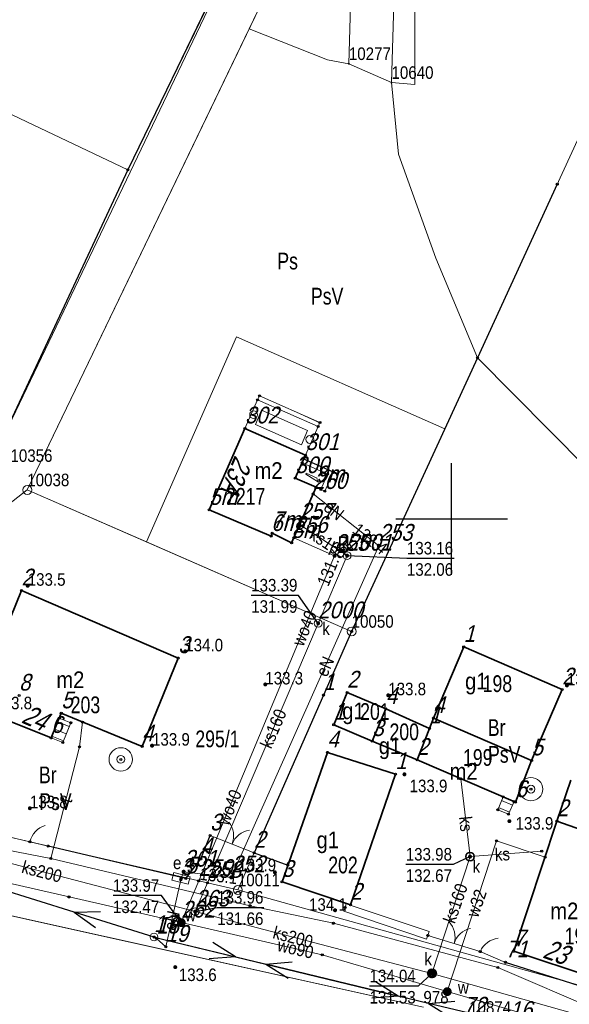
# Model space of a CAD drawing. Header units: metres. Extents: x 5548743 to 5556416, y 5707500 to 5714000.
# Tile 18 of 244: x 5551061 to 5551111, y 5711556 to 5711645. Entities that reach past the tile are written whole.
import ezdxf
from ezdxf.enums import TextEntityAlignment as Align

# ---------------------------------------------------------------- set-up
doc = ezdxf.new("R2010")
doc.units = ezdxf.units.M
for name, pattern in [('219-1000', [0]), ('otob_1000', [0]), ('otof_1000', [0]), ('suep_nn_1000', [0])]:
    doc.linetypes.add(name, pattern=pattern)
doc.layers.get('0').update_dxf_attribs({"color": 2, "lineweight": 5})
doc.styles.get("Standard").update_dxf_attribs({"font": 'Working1250', "width": 0.75})
doc.linetypes.add('902-1000', pattern='A,5,0,[1,ksztalty.shx,S=1,R=0,X=0,Y=0],5', length=10)
doc.linetypes.add('otdn_1000', pattern='A,7,0,[21,ksztalty.shx,S=0.7,R=0,X=0,Y=0]', length=7)

# ---------------------------------------------------------------- blocks, each defined once
blk = doc.blocks.new('311')
at = {"color": 0, "linetype": 'Continuous', "lineweight": 0}
blk.add_circle((0, 0), 0.35, dxfattribs=at)
blk = doc.blocks.new('PUNKTBUD')
at = {"color": 0}
blk.add_circle((0, 0), 0.09, dxfattribs=at)
blk = doc.blocks.new('203')
at = {"linetype": 'Continuous', "lineweight": 0}
h = blk.add_hatch(color=0, dxfattribs=at)
edge = h.paths.add_edge_path()
edge.add_arc((0, 0), 0.09, 0, 360)
blk = doc.blocks.new('202')
at = {"color": 0, "linetype": 'Continuous', "lineweight": 0}
blk.add_circle((0, 0), 0.4, dxfattribs=at)
blk = doc.blocks.new('US25')
at = {"linetype": 'Continuous', "lineweight": 13}
h = blk.add_hatch(color=0, dxfattribs=at)
edge = h.paths.add_edge_path()
edge.add_arc((0, 0), 0.4, 0, 360)
blk = doc.blocks.new('US22')
at = {"color": 0, "linetype": 'Continuous', "lineweight": 0}
blk.add_circle((0, 0), 0.4, dxfattribs=at)
blk = doc.blocks.new('PW01')
at = {"linetype": 'Continuous', "lineweight": 13}
h = blk.add_hatch(color=0, dxfattribs=at)
edge = h.paths.add_edge_path()
edge.add_arc((0, 0), 0.18, 0, 360)
blk = doc.blocks.new('OK04')
at = {"color": 0, "linetype": 'Continuous', "lineweight": 0}
blk.add_arc((2, 0), 2, 120, 180, dxfattribs=at)
blk = doc.blocks.new('US13')
at = {"color": 0, "linetype": 'Continuous', "lineweight": 13}
for radius in [1.05, 0.35]:
    blk.add_circle((0, 0), radius, dxfattribs=at)
blk = doc.blocks.new('US15')
at = {"color": 0, "linetype": 'Continuous', "lineweight": 13}
blk.add_circle((0, 0), 0.35, dxfattribs=at)
blk = doc.blocks.new('SUEP1')
at = {"color": 0, "linetype": 'Continuous'}
for p, q in [((0, 0), (7.5, 0)), ((7.5, 0), (5.25, 0.75)), ((7.5, 0), (5.25, -0.75)), ((7.5, 0), (22.5, 0)), ((22.5, 0), (20.25, 0.75)), ((22.5, 0), (20.25, -0.75))]:
    blk.add_line(p, q, dxfattribs=at)
blk = doc.blocks.new('OK02')
at = {"color": 0, "linetype": 'Continuous', "lineweight": 0}
for centre, start, end in [((-2, 0), 0, 60), ((2, 0), 120, 180)]:
    blk.add_arc(centre, 2, start, end, dxfattribs=at)
blk = doc.blocks.new('US18')
at = {"color": 0, "linetype": 'Continuous', "lineweight": 13}
for p, q in [((-0.75, -0.35), (-0.75, 0.35)), ((-0.75, 0.35), (0.75, 0.35)), ((0.75, -0.35), (0.75, 0.35)), ((-0.75, -0.35), (0.75, -0.35))]:
    blk.add_line(p, q, dxfattribs=at)
blk = doc.blocks.new('PIKIETAW1891')
at = {"color": 0}
blk.add_circle((0, 0), 0.09, dxfattribs=at)
blk = doc.blocks.new('RAMKA1000K')
at = {"color": 0}
for p, q in [((700, 95), (700, 105)), ((695, 100), (705, 100))]:
    blk.add_line(p, q, dxfattribs=at)

msp = doc.modelspace()

# ---------------------------------------------------------------- linework, layer by layer
at = {"layer": '217-kontur klasyfikacyjny', "color": 3, "linetype": 'CONTINUOUS', "lineweight": 18, "flags": 128}
for points in [[(5551096.74, 5711674.15), (5551096.71, 5711638.95)], [(5551081.86, 5711643.95), (5551061.97, 5711602.6)], [(5551088.89, 5711641.16), (5551081.86, 5711643.95)], [(5551070.97, 5711631.31), (5551046.7, 5711642.84)], [(5551090.79, 5711640.82), (5551088.89, 5711641.16)], [(5551094.61, 5711639.13), (5551090.79, 5711640.82)], [(5551096.71, 5711638.95), (5551094.61, 5711639.13)], [(5551094.61, 5711639.13), (5551095.24, 5711632.7)], [(5551095.24, 5711632.7), (5551094.61, 5711639.13)], [(5551095.24, 5711632.7), (5551098.58, 5711623.39)], [(5551098.58, 5711623.39), (5551095.24, 5711632.7)], [(5551058.58, 5711604.78), (5551070.97, 5711631.31)], [(5551098.58, 5711623.39), (5551102.31, 5711614.44)], [(5551102.31, 5711614.44), (5551098.58, 5711623.39)], [(5551072.65, 5711597.94), (5551080.71, 5711616.33)], [(5551080.71, 5711616.33), (5551099.39, 5711608.09)], [(5551099.39, 5711608.09), (5551102.31, 5711614.44)], [(5551102.31, 5711614.44), (5551099.39, 5711608.09)], [(5551102.31, 5711614.44), (5551128.29, 5711588.23)], [(5551128.29, 5711588.23), (5551102.31, 5711614.44)], [(5551099.39, 5711608.09), (5551091.04, 5711589.91)], [(5551061.97, 5711602.6), (5551036.76, 5711582.81)], [(5551072.65, 5711597.94), (5551061.97, 5711602.6)], [(5551061.97, 5711602.6), (5551072.65, 5711597.94)], [(5551091.04, 5711589.91), (5551072.65, 5711597.94)], [(5551087.23, 5711581.26), (5551091.04, 5711589.91)], [(5551091.04, 5711589.91), (5551087.23, 5711581.26)], [(5551080.84, 5711566.73), (5551087.23, 5711581.26)], [(5551087.23, 5711581.26), (5551080.84, 5711566.73)], [(5551051.97, 5711573.4), (5551080.84, 5711566.73)], [(5551067.52, 5711562.87), (5551049.93, 5711566.78)], [(5551080.84, 5711566.73), (5551116.88, 5711556.67)], [(5551097.47, 5711556.21), (5551067.52, 5711562.87)]]:
    msp.add_lwpolyline(points, dxfattribs=at)
at = {"layer": '218-kontur użytku gruntowego', "color": 3, "linetype": 'CONTINUOUS', "lineweight": 18, "flags": 128}
for points in [[(5551096.74, 5711674.15), (5551096.71, 5711638.95)], [(5551081.86, 5711643.95), (5551090.14, 5711661.18)], [(5551078.04, 5711645.89), (5551070.97, 5711631.31)], [(5551061.97, 5711602.6), (5551081.86, 5711643.95)], [(5551081.86, 5711643.95), (5551061.97, 5711602.6)], [(5551088.89, 5711641.16), (5551081.86, 5711643.95)], [(5551070.97, 5711631.31), (5551046.7, 5711642.84)], [(5551090.79, 5711640.82), (5551088.89, 5711641.16)], [(5551094.61, 5711639.13), (5551090.79, 5711640.82)], [(5551096.71, 5711638.95), (5551094.61, 5711639.13)], [(5551094.61, 5711639.13), (5551095.24, 5711632.7)], [(5551095.24, 5711632.7), (5551094.61, 5711639.13)], [(5551095.24, 5711632.7), (5551098.58, 5711623.39)], [(5551098.58, 5711623.39), (5551095.24, 5711632.7)], [(5551070.97, 5711631.31), (5551058.58, 5711604.78)], [(5551058.58, 5711604.78), (5551070.97, 5711631.31)], [(5551098.58, 5711623.39), (5551102.31, 5711614.44)], [(5551102.31, 5711614.44), (5551098.58, 5711623.39)], [(5551072.65, 5711597.94), (5551080.71, 5711616.33)], [(5551080.71, 5711616.33), (5551072.65, 5711597.94)], [(5551080.71, 5711616.33), (5551099.39, 5711608.09)], [(5551099.39, 5711608.09), (5551080.71, 5711616.33)], [(5551099.39, 5711608.09), (5551102.31, 5711614.44)], [(5551102.31, 5711614.44), (5551099.39, 5711608.09)], [(5551102.31, 5711614.44), (5551128.29, 5711588.23)], [(5551128.29, 5711588.23), (5551102.31, 5711614.44)], [(5551091.04, 5711589.91), (5551099.39, 5711608.09)], [(5551099.39, 5711608.09), (5551091.04, 5711589.91)], [(5551036.76, 5711582.81), (5551061.97, 5711602.6)], [(5551061.97, 5711602.6), (5551036.76, 5711582.81)], [(5551072.65, 5711597.94), (5551061.97, 5711602.6)], [(5551061.97, 5711602.6), (5551072.65, 5711597.94)], [(5551091.04, 5711589.91), (5551072.65, 5711597.94)], [(5551072.65, 5711597.94), (5551091.04, 5711589.91)], [(5551087.23, 5711581.26), (5551091.04, 5711589.91)], [(5551091.04, 5711589.91), (5551087.23, 5711581.26)], [(5551080.84, 5711566.73), (5551087.23, 5711581.26)], [(5551087.23, 5711581.26), (5551080.84, 5711566.73)], [(5551080.84, 5711566.73), (5551051.97, 5711573.4)], [(5551051.97, 5711573.4), (5551080.84, 5711566.73)], [(5551067.52, 5711562.87), (5551049.93, 5711566.78)], [(5551049.93, 5711566.78), (5551067.52, 5711562.87)], [(5551116.88, 5711556.67), (5551080.84, 5711566.73)], [(5551080.84, 5711566.73), (5551116.88, 5711556.67)], [(5551097.47, 5711556.21), (5551067.52, 5711562.87)], [(5551067.52, 5711562.87), (5551097.47, 5711556.21)]]:
    msp.add_lwpolyline(points, dxfattribs=at)
at = {"layer": '219-działka ewidencyjna', "color": 7, "linetype": '219-1000', "lineweight": 18, "flags": 128}
for points in [[(5551160.2, 5711740.45), (5551091.04, 5711589.91)], [(5551091.71, 5711674.06), (5551058.58, 5711604.78)], [(5551095.56, 5711671.43), (5551094.61, 5711639.13)], [(5551091.44, 5711663.88), (5551061.97, 5711602.6)], [(5551091.44, 5711663.88), (5551090.79, 5711640.82)], [(5551090.79, 5711640.82), (5551094.61, 5711639.13)], [(5551061.97, 5711602.6), (5551036.76, 5711582.81)], [(5551061.97, 5711602.6), (5551091.04, 5711589.91)], [(5551091.04, 5711589.91), (5551080.84, 5711566.73)], [(5551051.97, 5711573.4), (5551080.84, 5711566.73)], [(5551049.93, 5711566.78), (5551097.47, 5711556.21)], [(5551080.84, 5711566.73), (5551116.88, 5711556.67)]]:
    msp.add_lwpolyline(points, dxfattribs=at)
at = {"layer": '312-budynek ewidencyjny', "color": 7, "linetype": 'CONTINUOUS', "lineweight": 35, "flags": 128}
for points in [[(5551078.28, 5711600.81), (5551081.48, 5711608.12)], [(5551081.48, 5711608.12), (5551086.9, 5711605.73)], [(5551086.9, 5711605.73), (5551085.99, 5711603.66)], [(5551085.99, 5711603.66), (5551087.86, 5711602.84)], [(5551087.86, 5711602.84), (5551085.66, 5711597.85)], [(5551083.83, 5711598.47), (5551078.28, 5711600.81)], [(5551083.92, 5711598.73), (5551083.83, 5711598.47)], [(5551085.66, 5711597.85), (5551083.92, 5711598.73)], [(5551058.55, 5711586.51), (5551061.45, 5711593.59)], [(5551061.45, 5711593.59), (5551075.5, 5711587.53)], [(5551098.37, 5711582.15), (5551101.08, 5711588.52)], [(5551101.08, 5711588.52), (5551109.91, 5711584.71)], [(5551075.5, 5711587.53), (5551072.26, 5711579.61)], [(5551089.43, 5711581.55), (5551090.63, 5711584.43)], [(5551090.63, 5711584.43), (5551094.11, 5711582.97)], [(5551109.91, 5711584.71), (5551107.17, 5711578.35)], [(5551065.02, 5711582.57), (5551064.12, 5711580.36)], [(5551072.26, 5711579.61), (5551065.02, 5711582.57)], [(5551094.11, 5711582.97), (5551092.89, 5711580.08)], [(5551092.89, 5711580.08), (5551094.11, 5711582.97)], [(5551094.11, 5711582.97), (5551098.01, 5711581.22)], [(5551064.12, 5711580.36), (5551060.32, 5711581.91)], [(5551092.89, 5711580.08), (5551089.43, 5711581.55)], [(5551098.01, 5711581.22), (5551098.37, 5711582.15)], [(5551098.37, 5711582.15), (5551107.17, 5711578.35)], [(5551107.17, 5711578.35), (5551098.37, 5711582.15)], [(5551096.92, 5711578.39), (5551098.01, 5711581.22)], [(5551098.01, 5711581.22), (5551096.92, 5711578.39)], [(5551096.92, 5711578.39), (5551092.89, 5711580.08)], [(5551084.8, 5711567.45), (5551088.87, 5711579.07)], [(5551088.87, 5711579.07), (5551094.96, 5711577.12)], [(5551105.73, 5711574.6), (5551096.92, 5711578.39)], [(5551107.17, 5711578.35), (5551105.73, 5711574.6)], [(5551094.96, 5711577.12), (5551090.94, 5711565.4)], [(5551109.44, 5711572.89), (5551110.67, 5711576.59)], [(5551105.58, 5711561.23), (5551109.44, 5711572.89)], [(5551109.44, 5711572.89), (5551116.57, 5711570.38)], [(5551116.57, 5711570.38), (5551109.44, 5711572.89)], [(5551090.94, 5711565.4), (5551084.8, 5711567.45)], [(5551112.76, 5711558.86), (5551105.58, 5711561.23)]]:
    msp.add_lwpolyline(points, dxfattribs=at)
at = {"layer": '352-schody', "color": 7, "linetype": 'CONTINUOUS', "lineweight": 18, "flags": 128}
for points in [[(5551082.61, 5711610.68), (5551082.77, 5711611.05), (5551088.2, 5711608.65), (5551088.03, 5711608.29)], [(5551082.61, 5711610.68), (5551082.77, 5711611.05), (5551088.2, 5711608.65), (5551088.03, 5711608.29)], [(5551086.76, 5711605.4), (5551089.41, 5711604.23), (5551088.64, 5711602.49), (5551088.28, 5711602.65), (5551088.88, 5711604.03), (5551086.6, 5711605.03)], [(5551086.76, 5711605.4), (5551089.41, 5711604.23), (5551088.64, 5711602.49), (5551088.28, 5711602.65), (5551088.88, 5711604.03), (5551086.6, 5711605.03)], [(5551064.12, 5711580.36), (5551064.84, 5711582.13), (5551065.87, 5711581.73), (5551065.15, 5711579.96)], [(5551064.12, 5711580.36), (5551064.84, 5711582.13), (5551065.87, 5711581.73), (5551065.15, 5711579.96)], [(5551104.13, 5711573.93), (5551105.1, 5711573.52), (5551105.59, 5711574.67), (5551104.62, 5711575.08)], [(5551104.13, 5711573.93), (5551105.1, 5711573.52), (5551105.59, 5711574.67), (5551104.62, 5711575.08)]]:
    msp.add_lwpolyline(points, close=True, dxfattribs=at)
for points in [[(5551088.179, 5711608.606), (5551086.44, 5711609.428)], [(5551089.397, 5711604.202), (5551086.739, 5711605.351)], [(5551064.708, 5711581.806), (5551065.731, 5711581.39)], [(5551064.444, 5711581.157), (5551065.468, 5711580.741)], [(5551064.181, 5711580.509), (5551065.204, 5711580.093)], [(5551104.483, 5711574.758), (5551105.452, 5711574.345)], [(5551104.208, 5711574.114), (5551105.177, 5711573.701)]]:
    msp.add_lwpolyline(points, dxfattribs=at)
at = {"layer": 'brama', "color": 7, "linetype": 'otob_1000', "lineweight": 18, "flags": 128}
for points in [[(5551056.9, 5711572.29), (5551062.21, 5711571.05)], [(5551078.35, 5711571.62), (5551082.3, 5711570.07)], [(5551097.86, 5711562.66), (5551102.57, 5711561.2)]]:
    msp.add_lwpolyline(points, dxfattribs=at)
at = {"layer": 'furtka', "color": 7, "linetype": 'otof_1000', "lineweight": 18, "flags": 128}
for points in [[(5551062.21, 5711571.05), (5551063.83, 5711570.67)], [(5551102.57, 5711561.2), (5551104.83, 5711560.24)]]:
    msp.add_lwpolyline(points, dxfattribs=at)
at = {"layer": 'ogrodzenie trwałe', "color": 7, "linetype": '902-1000', "lineweight": 25, "flags": 128}
for points in [[(5551078.91, 5711647.67), (5551070.97, 5711631.31), (5551058.67, 5711605)], [(5551109.47, 5711630.02), (5551102.31, 5711614.44), (5551091.04, 5711589.91), (5551088.52, 5711584.21)], [(5551088.52, 5711584.21), (5551082.3, 5711570.07), (5551085.32, 5711568.95)], [(5551076.18, 5711567.76), (5551077.53, 5711569.51), (5551078.35, 5711571.62)], [(5551076.18, 5711567.76), (5551063.83, 5711570.67)], [(5551116.71, 5711556.46), (5551104.83, 5711560.24)]]:
    msp.add_lwpolyline(points, dxfattribs=at)
at = {"layer": 'przewód elektroenergetyczny niskiego napięcia', "color": 1, "linetype": 'suep_nn_1000', "lineweight": 18, "flags": 128}
for points in [[(5551039.14, 5711573.16), (5551073.33, 5711562.51)], [(5551073.33, 5711562.51), (5551105.21, 5711554.8)]]:
    msp.add_lwpolyline(points, dxfattribs=at)
at = {"layer": 'przewód elektroenergetyczny podziemny', "color": 1, "linetype": 'CONTINUOUS', "lineweight": 18, "flags": 128}
for points in [[(5551075.75, 5711567.77), (5551075.98, 5711568.37), (5551080.25, 5711567.86), (5551093.47, 5711597.6), (5551087.59, 5711602.24)], [(5551075.75, 5711567.77), (5551075.73, 5711567.63), (5551074.38, 5711561.63), (5551073.54, 5711562.37), (5551073.33, 5711562.51)]]:
    msp.add_lwpolyline(points, dxfattribs=at)
at = {"layer": 'przewód kanalizacyjny', "color": 34, "linetype": 'CONTINUOUS', "lineweight": 18, "flags": 128}
for points in [[(5551160.95, 5711535.25), (5551149.38, 5711544.8), (5551129.47, 5711550.41), (5551098.24, 5711559.25), (5551077.02, 5711564.79), (5551047.11, 5711572.6), (5551019.38, 5711593.38), (5550996.06, 5711617.27)], [(5551086.38, 5711599.49), (5551090.63, 5711596.71), (5551088.04, 5711590.64), (5551078.11, 5711567.36), (5551077.02, 5711564.79)], [(5551101.65, 5711569.72), (5551100.81, 5711576.69)], [(5551101.65, 5711569.72), (5551108.07, 5711570.2)], [(5551098.24, 5711559.25), (5551101.65, 5711569.72)]]:
    msp.add_lwpolyline(points, dxfattribs=at)
at = {"layer": 'przewód telekomunikacyjny podziemny', "color": 30, "linetype": 'CONTINUOUS', "lineweight": 18, "flags": 128}
for points in [[(5551144.97, 5711547.74), (5551139.47, 5711548.61), (5551137.95, 5711549.12), (5551132.32, 5711550.75), (5551120.61, 5711554.4), (5551113.18, 5711555.9), (5551104.14, 5711559.77), (5551089.4, 5711563.74), (5551081.93, 5711565.32), (5551064.08, 5711569.56), (5551058.05, 5711570.72), (5551051.45, 5711572.57), (5551042.1, 5711577.48), (5551036.82, 5711581.28), (5551031.94, 5711585.79), (5551029.1, 5711589.39), (5551020.25, 5711596.51), (5551015.71, 5711600), (5551003.18, 5711612.57), (5551003.96, 5711613.45), (5551007.41, 5711616.74), (5551008.26, 5711619.1)], [(5551064.08, 5711569.56), (5551066.65, 5711579.56), (5551066.93, 5711581.78)]]:
    msp.add_lwpolyline(points, dxfattribs=at)
at = {"layer": 'przewód wodociągowy', "color": 5, "linetype": 'CONTINUOUS', "lineweight": 18, "flags": 128}
for points in [[(5551085.86, 5711598.31), (5551089.51, 5711596.69), (5551077.33, 5711567.54), (5551075.77, 5711563.8)], [(5551015.25, 5711593.17), (5551020.96, 5711589.72), (5551030.41, 5711580.81), (5551045.93, 5711571.56), (5551054.82, 5711568.6), (5551065.71, 5711566.1), (5551075.77, 5711563.8), (5551088.41, 5711560.91), (5551099.61, 5711557.61), (5551111.42, 5711554.19), (5551129.15, 5711548.53), (5551133.85, 5711546.92), (5551145.93, 5711543.42), (5551153.76, 5711543.41), (5551167.74, 5711547.51), (5551177.23, 5711553.82), (5551187.33, 5711560.3), (5551205.86, 5711576.89)], [(5551099.61, 5711557.61), (5551104.01, 5711571.13), (5551108.38, 5711569.68)]]:
    msp.add_lwpolyline(points, dxfattribs=at)
at = {"layer": 'rzedna-Atr2', "color": 7, "flags": 128}
for points in [[(5551090.63, 5711596.71), (5551095.99, 5711596.47), (5551100.217, 5711596.47)], [(5551088.04, 5711590.64), (5551086.27, 5711593.15), (5551082.035, 5711593.15)], [(5551101.65, 5711569.72), (5551100.13, 5711569.02), (5551095.887, 5711569.02)], [(5551075.77, 5711563.8), (5551073.99, 5711566.22), (5551069.652, 5711566.22)], [(5551077.02, 5711564.79), (5551078.99, 5711565.16), (5551083.177, 5711565.16)], [(5551098.24, 5711559.25), (5551097.01, 5711558.11), (5551092.64, 5711558.11)]]:
    msp.add_lwpolyline(points, dxfattribs=at)
at = {"layer": 'studnia kanalizacyjna', "color": 34, "linetype": 'CONTINUOUS', "lineweight": 18, "flags": 128}
msp.add_lwpolyline([(5551098.54, 5711559.25), (5551098.53, 5711559.19), (5551098.51, 5711559.13), (5551098.49, 5711559.07), (5551098.45, 5711559.03), (5551098.4, 5711558.99), (5551098.34, 5711558.96), (5551098.28, 5711558.95), (5551098.22, 5711558.95), (5551098.16, 5711558.95), (5551098.1, 5711558.98), (5551098.05, 5711559.02), (5551098.01, 5711559.06), (5551097.97, 5711559.12), (5551097.95, 5711559.18), (5551097.94, 5711559.24), (5551097.95, 5711559.3), (5551097.97, 5711559.36), (5551098, 5711559.42), (5551098.04, 5711559.46), (5551098.09, 5711559.5), (5551098.15, 5711559.53), (5551098.2, 5711559.55), (5551098.26, 5711559.55), (5551098.33, 5711559.54), (5551098.39, 5711559.51), (5551098.44, 5711559.47), (5551098.48, 5711559.43), (5551098.51, 5711559.37), (5551098.53, 5711559.31)], close=True, dxfattribs=at)
at = {"layer": 'taras', "color": 0, "lineweight": 18}
for p, q in [((5551081.48, 5711608.12), (5551082.61, 5711610.68)), ((5551082.61, 5711610.68), (5551088.03, 5711608.29)), ((5551082.413, 5711608.481), (5551082.971, 5711609.748)), ((5551082.971, 5711609.748), (5551087.097, 5711607.929)), ((5551086.9, 5711605.73), (5551081.48, 5711608.12)), ((5551086.539, 5711606.662), (5551082.413, 5711608.481)), ((5551088.03, 5711608.29), (5551086.9, 5711605.73)), ((5551087.097, 5711607.929), (5551086.539, 5711606.662)), ((5551085.99, 5711603.66), (5551086.6, 5711605.03)), ((5551086.6, 5711605.03), (5551088.88, 5711604.03)), ((5551087.86, 5711602.84), (5551085.99, 5711603.66)), ((5551086.928, 5711604.023), (5551086.959, 5711604.103)), ((5551088.064, 5711603.297), (5551086.928, 5711604.023)), ((5551086.959, 5711604.103), (5551087.952, 5711603.666)), ((5551087.952, 5711603.666), (5551087.915, 5711603.596)), ((5551087.915, 5711603.596), (5551088.064, 5711603.297)), ((5551088.88, 5711604.03), (5551088.28, 5711602.65)), ((5551088.28, 5711602.65), (5551087.86, 5711602.84))]:
    msp.add_line(p, q, dxfattribs=at)
at = {"layer": 'ściana oporowa (linia)', "color": 0, "linetype": 'otdn_1000', "lineweight": 18}
for p, q in [((5551090.338, 5711564.828), (5551090.45, 5711565.16)), ((5551090.338, 5711564.828), (5551097.748, 5711562.328)), ((5551097.748, 5711562.328), (5551097.86, 5711562.66))]:
    msp.add_line(p, q, dxfattribs=at)
at = {"layer": 'ściana oporowa (linia)', "color": 0, "lineweight": 18}
for p, q in [((5551090.562, 5711565.492), (5551090.45, 5711565.16)), ((5551090.562, 5711565.492), (5551097.972, 5711562.992)), ((5551097.972, 5711562.992), (5551097.86, 5711562.66))]:
    msp.add_line(p, q, dxfattribs=at)

# ---------------------------------------------------------------- block references
at = {"layer": '202-punkt graniczny', "color": 7, "linetype": 'CONTINUOUS', "lineweight": 18}
for p in [(5551061.97, 5711602.6), (5551091.04, 5711589.91), (5551080.84, 5711566.73)]:
    msp.add_blockref('202', p, dxfattribs=at)
at = {"layer": '203-punkt graniczny', "color": 7, "linetype": 'CONTINUOUS', "lineweight": 18}
for p in [(5551090.79, 5711640.82), (5551094.61, 5711639.13)]:
    msp.add_blockref('203', p, dxfattribs=at)
at = {"layer": '311-podpora', "color": 7, "linetype": 'CONTINUOUS', "lineweight": 18}
for p in [(5551082.25, 5711609.35), (5551087.29, 5711607.13)]:
    msp.add_blockref('311', p, dxfattribs=at)
at = {"layer": 'brama', "color": 7, "linetype": 'CONTINUOUS', "lineweight": 18}
for p, rotation in [((5551080.325, 5711570.845), 338.575), ((5551100.215, 5711561.93), 342.778)]:
    msp.add_blockref('OK02', p, dxfattribs=dict(at, rotation=rotation))
at = {"layer": 'furtka', "color": 7, "linetype": 'CONTINUOUS', "lineweight": 18}
for p, rotation in [((5551062.21, 5711571.05), 346.799), ((5551102.57, 5711561.2), 336.985)]:
    msp.add_blockref('OK04', p, dxfattribs=dict(at, rotation=rotation))
at = {"layer": 'pikieta naturalna', "color": 7, "linetype": 'CONTINUOUS', "lineweight": 13}
for p in [(5551062.01, 5711594.01), (5551076.13, 5711588.13), (5551083.3, 5711585.16), (5551110.33, 5711585.07), (5551094.32, 5711584.19), (5551073.15, 5711579.67), (5551095.77, 5711577.1), (5551062.2, 5711574.06), (5551105.18, 5711572.9), (5551084.16, 5711568.31), (5551089.55, 5711564.91), (5551075.23, 5711559.81)]:
    msp.add_blockref('PW01', p, dxfattribs=at)
at = {"layer": 'przewód elektroenergetyczny niskiego napięcia', "color": 1, "linetype": 'CONTINUOUS', "lineweight": 18}
for p, rotation in [((5551073.33, 5711562.51), 162.698), ((5551073.33, 5711562.51), 346.404), ((5551105.21, 5711554.8), 166.404)]:
    msp.add_blockref('SUEP1', p, dxfattribs=dict(at, rotation=rotation))
at = {"layer": 'Punkt budynku', "color": 5, "linetype": 'CONTINUOUS', "lineweight": 13}
for p in [(5551082.61, 5711610.68), (5551082.77, 5711611.05), (5551081.48, 5711608.12), (5551088.03, 5711608.29), (5551088.2, 5711608.65), (5551086.76, 5711605.4), (5551086.9, 5711605.73), (5551086.6, 5711605.03), (5551085.99, 5711603.66), (5551088.88, 5711604.03), (5551089.41, 5711604.23), (5551087.86, 5711602.84), (5551088.28, 5711602.65), (5551088.64, 5711602.49), (5551078.28, 5711600.81), (5551083.83, 5711598.47), (5551083.92, 5711598.73), (5551085.66, 5711597.85), (5551061.45, 5711593.59), (5551101.08, 5711588.52), (5551075.5, 5711587.53), (5551061.24, 5711584.16), (5551090.63, 5711584.43), (5551109.91, 5711584.71), (5551065.02, 5711582.57), (5551094.11, 5711582.97), (5551064.84, 5711582.13), (5551065.87, 5711581.73), (5551089.43, 5711581.55), (5551098.37, 5711582.15), (5551098.01, 5711581.22), (5551064.12, 5711580.36), (5551065.15, 5711579.96), (5551092.89, 5711580.08), (5551072.26, 5711579.61), (5551088.87, 5711579.07), (5551096.92, 5711578.39), (5551107.17, 5711578.35), (5551094.96, 5711577.12), (5551104.62, 5711575.08), (5551105.59, 5711574.67), (5551105.73, 5711574.6), (5551104.13, 5711573.93), (5551105.1, 5711573.52), (5551109.44, 5711572.89), (5551084.8, 5711567.45), (5551090.94, 5711565.4), (5551105.58, 5711561.23)]:
    msp.add_blockref('PUNKTBUD', p, dxfattribs=at)
at = {"layer": 'Punkt roboczy BDOT GESUT K1', "color": 6, "linetype": 'CONTINUOUS', "lineweight": 18}
for p in [(5551070.97, 5711631.31), (5551109.47, 5711630.02), (5551102.31, 5711614.44), (5551087.59, 5711602.24), (5551086.38, 5711599.49), (5551085.86, 5711598.31), (5551093.47, 5711597.6), (5551093.47, 5711597.6), (5551089.51, 5711596.69), (5551089.51, 5711596.69), (5551090.63, 5711596.71), (5551090.63, 5711596.71), (5551090.63, 5711596.71), (5551062.01, 5711594.01), (5551088.04, 5711590.64), (5551088.04, 5711590.64), (5551088.04, 5711590.64), (5551091.04, 5711589.91), (5551076.13, 5711588.13), (5551083.3, 5711585.16), (5551110.33, 5711585.07), (5551088.52, 5711584.21), (5551088.52, 5711584.21), (5551094.32, 5711584.19), (5551066.93, 5711581.78), (5551073.15, 5711579.67), (5551066.65, 5711579.56), (5551070.35, 5711578.44), (5551095.77, 5711577.1), (5551100.81, 5711576.69), (5551107.11, 5711575.77), (5551062.2, 5711574.06), (5551105.18, 5711572.9), (5551062.21, 5711571.05), (5551062.21, 5711571.05), (5551078.35, 5711571.62), (5551078.35, 5711571.62), (5551104.01, 5711571.13), (5551063.83, 5711570.67), (5551063.83, 5711570.67), (5551082.3, 5711570.07), (5551082.3, 5711570.07), (5551108.07, 5711570.2), (5551064.08, 5711569.56), (5551064.08, 5711569.56), (5551077.53, 5711569.51), (5551101.65, 5711569.72), (5551101.65, 5711569.72), (5551101.65, 5711569.72), (5551101.65, 5711569.72), (5551101.65, 5711569.72), (5551108.38, 5711569.68), (5551075.98, 5711568.37), (5551075.98, 5711568.37), (5551084.16, 5711568.31), (5551085.32, 5711568.95), (5551075.73, 5711567.63), (5551075.75, 5711567.77), (5551075.75, 5711567.77), (5551075.75, 5711567.77), (5551076.18, 5711567.76), (5551076.18, 5711567.76), (5551077.33, 5711567.54), (5551078.11, 5711567.36), (5551080.25, 5711567.86), (5551080.25, 5711567.86), (5551065.71, 5711566.1), (5551077.02, 5711564.79), (5551077.02, 5711564.79), (5551077.02, 5711564.79), (5551077.02, 5711564.79), (5551081.93, 5711565.32), (5551089.55, 5711564.91), (5551090.45, 5711565.16), (5551075.77, 5711563.8), (5551075.77, 5711563.8), (5551075.77, 5711563.8), (5551075.77, 5711563.8), (5551089.4, 5711563.74), (5551073.33, 5711562.51), (5551073.33, 5711562.51), (5551073.33, 5711562.51), (5551073.54, 5711562.37), (5551097.86, 5711562.66), (5551097.86, 5711562.66), (5551074.38, 5711561.63), (5551102.57, 5711561.2), (5551102.57, 5711561.2), (5551088.41, 5711560.91), (5551104.83, 5711560.24), (5551104.83, 5711560.24), (5551075.23, 5711559.81), (5551097.97, 5711559.36), (5551098, 5711559.42), (5551098.04, 5711559.46), (5551098.09, 5711559.5), (5551098.15, 5711559.53), (5551098.2, 5711559.55), (5551098.26, 5711559.55), (5551098.33, 5711559.54), (5551098.39, 5711559.51), (5551098.44, 5711559.47), (5551098.48, 5711559.43), (5551098.51, 5711559.37), (5551104.14, 5711559.77), (5551097.94, 5711559.24), (5551097.95, 5711559.3), (5551097.95, 5711559.18), (5551097.97, 5711559.12), (5551098.01, 5711559.06), (5551098.05, 5711559.02), (5551098.1, 5711558.98), (5551098.16, 5711558.95), (5551098.22, 5711558.95), (5551098.24, 5711559.25), (5551098.24, 5711559.25), (5551098.24, 5711559.25), (5551098.28, 5711558.95), (5551098.34, 5711558.96), (5551098.4, 5711558.99), (5551098.45, 5711559.03), (5551098.49, 5711559.07), (5551098.51, 5711559.13), (5551098.53, 5711559.31), (5551098.53, 5711559.19), (5551098.54, 5711559.25), (5551099.61, 5711557.61), (5551099.61, 5711557.61), (5551099.61, 5711557.61)]:
    msp.add_blockref('PIKIETAW1891', p, dxfattribs=at)
at = {"layer": 'rzedna', "color": 1, "linetype": 'CONTINUOUS', "lineweight": 18}
for p in [(5551093.47, 5711597.6), (5551080.25, 5711567.86)]:
    msp.add_blockref('PW01', p, dxfattribs=at)
at = {"layer": 'rzedna', "color": 5, "linetype": 'CONTINUOUS', "lineweight": 18, "rotation": 336.066}
msp.add_blockref('PW01', (5551089.51, 5711596.69), dxfattribs=at)
at = {"layer": 'rzedna', "color": 34, "linetype": 'CONTINUOUS', "lineweight": 18}
for p in [(5551090.63, 5711596.71), (5551088.04, 5711590.64), (5551101.65, 5711569.72), (5551077.02, 5711564.79), (5551098.24, 5711559.25)]:
    msp.add_blockref('PW01', p, dxfattribs=at)
at = {"layer": 'rzedna', "color": 1, "linetype": 'CONTINUOUS', "lineweight": 18, "rotation": 69.026}
msp.add_blockref('PW01', (5551075.98, 5711568.37), dxfattribs=at)
at = {"layer": 'rzedna', "color": 5, "linetype": 'CONTINUOUS', "lineweight": 18}
msp.add_blockref('PW01', (5551075.77, 5711563.8), dxfattribs=at)
at = {"layer": 'studnia kanalizacyjna', "color": 34, "linetype": 'CONTINUOUS', "lineweight": 18}
for p in [(5551090.63, 5711596.71), (5551088.04, 5711590.64), (5551101.65, 5711569.72), (5551077.02, 5711564.79)]:
    msp.add_blockref('US15', p, dxfattribs=at)
at = {"layer": 'studnia zwykła', "color": 5, "linetype": 'CONTINUOUS', "lineweight": 18}
for p in [(5551070.35, 5711578.44), (5551107.11, 5711575.77)]:
    msp.add_blockref('US13', p, dxfattribs=at)
at = {"layer": 'szafa elektroenergetyczna lub kontener', "color": 1, "linetype": 'CONTINUOUS', "lineweight": 18, "rotation": 345.217}
msp.add_blockref('US18', (5551075.75, 5711567.77), dxfattribs=at)
at = {"layer": 'słup przewodów napowietrznych', "color": 7, "linetype": 'CONTINUOUS', "lineweight": 18}
msp.add_blockref('US15', (5551073.33, 5711562.51), dxfattribs=at)
at = {"layer": 'Wstawianie ramki sekcyjnej z opisem', "color": 7, "linetype": 'CONTINUOUS', "lineweight": 13}
msp.add_blockref('RAMKA1000K', (5550400, 5711500), dxfattribs=at)
msp.add_blockref('RAMKA1000K', (5550400, 5711500), dxfattribs=at)
msp.add_blockref('RAMKA1000K', (5550400, 5711500), dxfattribs=at)
msp.add_blockref('RAMKA1000K', (5550400, 5711500), dxfattribs=at)
at = {"layer": 'właz do komory lub kanału - okrągły', "color": 7, "linetype": 'CONTINUOUS', "lineweight": 18}
for p in [(5551101.65, 5711569.72), (5551098.24, 5711559.25)]:
    msp.add_blockref('US22', p, dxfattribs=at)
at = {"layer": 'zasuwa lub zawór', "color": 5, "linetype": 'CONTINUOUS', "lineweight": 18}
for p in [(5551075.77, 5711563.8), (5551099.61, 5711557.61)]:
    msp.add_blockref('US25', p, dxfattribs=at)

# ---------------------------------------------------------------- texts
at = {"layer": '202-punkt graniczny-Atr103', "color": 7, "width": 0.9}
for s, p in [('10038', (5551061.97, 5711602.6)), ('10038', (5551061.97, 5711602.6)), ('10050', (5551091.04, 5711589.91)), ('10050', (5551091.04, 5711589.91)), ('10011', (5551080.84, 5711566.73)), ('10011', (5551080.84, 5711566.73)), ('10874', (5551101.57, 5711555.29)), ('10874', (5551101.57, 5711555.29))]:
    msp.add_text(s, height=1.125, dxfattribs=at).set_placement(p, align=Align.BOTTOM_LEFT)
at = {"layer": '203-punkt graniczny-Atr103', "color": 7, "width": 0.9}
for s, p in [('10277', (5551090.79, 5711640.82)), ('10277', (5551090.79, 5711640.82)), ('10640', (5551094.61, 5711639.13)), ('10640', (5551094.61, 5711639.13)), ('18/10356', (5551058.58, 5711604.78)), ('18/10356', (5551058.58, 5711604.78)), ('978', (5551097.47, 5711556.21)), ('978', (5551097.47, 5711556.21))]:
    msp.add_text(s, height=1.125, dxfattribs=at).set_placement(p, align=Align.BOTTOM_LEFT)
at = {"layer": '209-oznaczenie konturu klasyfikacyjnego', "color": 3, "linetype": 'CONTINUOUS', "lineweight": 18, "width": 0.79}
for p in [(5551087.39, 5711620.73), (5551103.26, 5711579.64), (5551063.04, 5711575.4)]:
    msp.add_text('PsV', height=1.5, dxfattribs=at).set_placement(p, align=Align.TOP_LEFT)
at = {"layer": '210-oznaczenie konturu użytku gruntowego', "color": 3, "linetype": 'CONTINUOUS', "lineweight": 18, "width": 0.79}
for s, p in [('Ps', (5551084.38, 5711622.38)), ('B', (5551089.79, 5711596.95)), ('Br', (5551103.24, 5711580.54)), ('Br', (5551063.02, 5711576.3))]:
    msp.add_text(s, height=1.5, dxfattribs=at).set_placement(p)
at = {"layer": '211-numer działki ewidencyjnej', "color": 7, "linetype": 'CONTINUOUS', "lineweight": 18, "width": 0.79}
msp.add_text('295/1', height=1.5, dxfattribs=at).set_placement((5551077.03, 5711581.03), align=Align.TOP_LEFT)
at = {"layer": '238-Punkt adresowy budynku', "color": 7, "linetype": 'CONTINUOUS', "lineweight": 18, "oblique": 15, "width": 0.79}
for s, rotation, p in [('23A', -113.234, (5551079.93, 5711604.22)), ('24', -23.434, (5551062.33, 5711581.35)), ('23', -19.63, (5551109.08, 5711560.33))]:
    msp.add_text(s, height=1.8, rotation=rotation, dxfattribs=at).set_placement(p, align=Align.CENTER)
at = {"layer": '312-oznaczenie budynku ewidencyjnego', "color": 7, "linetype": 'CONTINUOUS', "lineweight": 18, "width": 0.79}
for s, p in [('2217', (5551079.78, 5711601.28)), ('198', (5551102.78, 5711584.48)), ('201', (5551091.8, 5711581.98))]:
    msp.add_text(s, height=1.5, dxfattribs=at).set_placement(p)
for s, p in [('203', (5551065.86, 5711584.08)), ('200', (5551094.43, 5711581.66)), ('199', (5551101.02, 5711579.36)), ('202', (5551088.94, 5711569.72)), ('194', (5551110.13, 5711563.35))]:
    msp.add_text(s, height=1.5, dxfattribs=at).set_placement(p, align=Align.TOP_LEFT)
at = {"layer": '312-oznaczenie budynku ewidencyjnego-Atr117', "color": 7, "width": 0.9}
for s, p in [('m2', (5551083.59, 5711604.34)), ('m2', (5551065.83, 5711585.58)), ('g1', (5551102.21, 5711585.46)), ('g1', (5551091.2, 5711582.79)), ('g1', (5551094.47, 5711579.66)), ('m2', (5551101.07, 5711577.36)), ('g1', (5551088.9, 5711571.22)), ('m2', (5551110.1, 5711564.85))]:
    msp.add_text(s, height=1.5, dxfattribs=at).set_placement(p, align=Align.MIDDLE_CENTER)
at = {"layer": 'pikieta naturalna-Atr2', "color": 7, "width": 0.9}
for s, p in [('133.5', (5551062.01, 5711594.01)), ('134.0', (5551076.13, 5711588.13)), ('133.3', (5551083.3, 5711585.16)), ('133.4', (5551110.33, 5711585.07)), ('133.8', (5551094.32, 5711584.19)), ('133.8', (5551059.01, 5711582.93)), ('133.9', (5551073.15, 5711579.67)), ('133.9', (5551096.23, 5711575.5)), ('133.8', (5551062.2, 5711574.06)), ('133.9', (5551105.73, 5711572.14)), ('133.9', (5551080.88, 5711568.4)), ('134.1', (5551087.22, 5711564.86)), ('133.6', (5551075.55, 5711558.56))]:
    msp.add_text(s, height=1.125, dxfattribs=at).set_placement(p)
at = {"layer": 'przewód elektroenergetyczny podziemny-Atr1', "color": 1, "width": 0.9}
for rotation, p in [(321.722, (5551088.77, 5711601.31)), (66.033, (5551088.3, 5711585.98)), (77.32, (5551074.72, 5711563.14))]:
    msp.add_text('eN', height=1.125, rotation=rotation, dxfattribs=at).set_placement(p, align=Align.MIDDLE_LEFT)
at = {"layer": 'przewód kanalizacyjny-Atr1', "color": 34, "width": 0.9}
for s, rotation, p in [('ks160', 326.811, (5551087.46, 5711598.78)), ('ks160', 66.899, (5551083.31, 5711579.54)), ('ks', 275.556, (5551101.22, 5711573.33)), ('ks', 3.032, (5551103.87, 5711569.89)), ('ks200', -14.634, (5551061.53, 5711568.83)), ('ks160', 70.643, (5551099.74, 5711563.83)), ('ks200', -14.632, (5551084.04, 5711562.96))]:
    msp.add_text(s, height=1.125, rotation=rotation, dxfattribs=at).set_placement(p, align=Align.MIDDLE_LEFT)
at = {"layer": 'przewód telekomunikacyjny podziemny-Atr1', "color": 30, "width": 0.9}
msp.add_text('t', height=1.125, rotation=74.321, dxfattribs=at).set_placement((5551065.38, 5711574.61), align=Align.MIDDLE_LEFT)
at = {"layer": 'przewód wodociągowy-Atr1', "color": 5, "width": 0.9}
for s, rotation, p in [('wo40', 67.323, (5551086.18, 5711588.71)), ('wo40', 67.323, (5551079.46, 5711572.65)), ('w32', 70.66, (5551101.82, 5711564.37)), ('wo90', -12.879, (5551084.44, 5711561.82))]:
    msp.add_text(s, height=1.125, rotation=rotation, dxfattribs=at).set_placement(p, align=Align.MIDDLE_LEFT)
at = {"layer": 'Punkt budynku-Atr103', "color": 5, "oblique": 15, "width": 0.9}
for s, p in [('302', (5551081.48, 5711608.12)), ('301', (5551086.9, 5711605.73)), ('300', (5551085.99, 5711603.66)), ('9m', (5551087.86, 5711602.84)), ('5m', (5551078.28, 5711600.81)), ('6m', (5551083.83, 5711598.47)), ('7m', (5551083.92, 5711598.73)), ('8m', (5551085.66, 5711597.85))]:
    msp.add_text(s, height=1.5, dxfattribs=at).set_placement(p, align=Align.BOTTOM_LEFT)
at = {"layer": 'Punkt budynku-Atr104', "color": 5, "oblique": 15, "width": 0.9}
for s, p in [('2', (5551061.45, 5711593.59)), ('1', (5551101.08, 5711588.52)), ('3', (5551075.5, 5711587.53)), ('8', (5551061.24, 5711584.16)), ('2', (5551090.63, 5711584.43)), ('2', (5551109.91, 5711584.71)), ('5', (5551065.02, 5711582.57)), ('4', (5551094.11, 5711582.97)), ('1', (5551089.43, 5711581.55)), ('4', (5551098.37, 5711582.15)), ('1', (5551098.01, 5711581.22)), ('6', (5551064.12, 5711580.36)), ('4', (5551072.26, 5711579.61)), ('3', (5551092.89, 5711580.08)), ('4', (5551088.87, 5711579.07)), ('2', (5551096.92, 5711578.39)), ('5', (5551107.17, 5711578.35)), ('1', (5551094.96, 5711577.12)), ('6', (5551105.73, 5711574.6)), ('2', (5551109.44, 5711572.89)), ('3', (5551084.8, 5711567.45)), ('2', (5551090.94, 5711565.4)), ('7', (5551105.58, 5711561.23))]:
    msp.add_text(s, height=1.5, dxfattribs=at).set_placement(p, align=Align.BOTTOM_LEFT)
at = {"layer": 'Punkt roboczy BDOT GESUT K1-Atr103', "color": 6, "oblique": 15, "width": 0.9}
for s, p in [('260', (5551087.59, 5711602.24)), ('257', (5551086.38, 5711599.49)), ('256', (5551085.86, 5711598.31)), ('253', (5551093.47, 5711597.6)), ('253', (5551093.47, 5711597.6)), ('255', (5551089.51, 5711596.69)), ('255', (5551089.51, 5711596.69)), ('2001', (5551090.63, 5711596.71)), ('2001', (5551090.63, 5711596.71)), ('2001', (5551090.63, 5711596.71)), ('2000', (5551088.04, 5711590.64)), ('2000', (5551088.04, 5711590.64)), ('2000', (5551088.04, 5711590.64)), ('1', (5551088.52, 5711584.21)), ('1', (5551088.52, 5711584.21)), ('3', (5551078.35, 5711571.62)), ('3', (5551078.35, 5711571.62)), ('2', (5551082.3, 5711570.07)), ('2', (5551082.3, 5711570.07)), ('4', (5551077.53, 5711569.51)), ('261', (5551075.98, 5711568.37)), ('261', (5551075.98, 5711568.37)), ('3', (5551075.73, 5711567.63)), ('5', (5551076.18, 5711567.76)), ('5', (5551076.18, 5711567.76)), ('259', (5551077.33, 5711567.54)), ('258', (5551078.11, 5711567.36)), ('252', (5551080.25, 5711567.86)), ('252', (5551080.25, 5711567.86)), ('263', (5551077.02, 5711564.79)), ('263', (5551077.02, 5711564.79)), ('263', (5551077.02, 5711564.79)), ('263', (5551077.02, 5711564.79)), ('262', (5551075.77, 5711563.8)), ('262', (5551075.77, 5711563.8)), ('262', (5551075.77, 5711563.8)), ('262', (5551075.77, 5711563.8)), ('17', (5551073.33, 5711562.51)), ('17', (5551073.33, 5711562.51)), ('17', (5551073.33, 5711562.51)), ('18', (5551073.54, 5711562.37)), ('19', (5551074.38, 5711561.63)), ('71', (5551104.83, 5711560.24)), ('71', (5551104.83, 5711560.24)), ('72', (5551101.06, 5711555.19)), ('16', (5551105.21, 5711554.8)), ('16', (5551105.21, 5711554.8))]:
    msp.add_text(s, height=1.5, dxfattribs=at).set_placement(p, align=Align.BOTTOM_LEFT)
at = {"layer": 'rzedna-Atr2', "color": 1, "width": 0.9}
for s, rotation, p in [('132.4', 321.722, (5551091.36, 5711599.27)), ('133.1', 353.189, (5551077.44, 5711568.2))]:
    msp.add_text(s, height=1.125, rotation=rotation, dxfattribs=at).set_placement(p, align=Align.MIDDLE_LEFT)
at = {"layer": 'rzedna-Atr2', "color": 5, "width": 0.9}
msp.add_text('131.75', height=1.125, rotation=67.323, dxfattribs=at).set_placement((5551088.42, 5711594.09), align=Align.MIDDLE_LEFT)
at = {"layer": 'rzedna-Atr2', "color": 34, "width": 0.9}
for s, p in [('133.16', (5551095.99, 5711596.481)), ('133.39', (5551082.035, 5711593.161)), ('133.98', (5551095.887, 5711569.031)), ('133.96', (5551078.99, 5711565.171)), ('134.04', (5551092.64, 5711558.121))]:
    msp.add_text(s, height=1.125, dxfattribs=at).set_placement(p, align=Align.BOTTOM_LEFT)
at = {"layer": 'rzedna-Atr2', "color": 5, "width": 0.9}
msp.add_text('133.97', height=1.125, dxfattribs=at).set_placement((5551069.652, 5711566.231), align=Align.BOTTOM_LEFT)
at = {"layer": 'rzedna-Atr3', "color": 34, "width": 0.9}
for s, p in [('132.06', (5551095.99, 5711594.569)), ('131.99', (5551082.035, 5711591.249)), ('132.67', (5551095.887, 5711567.119)), ('131.66', (5551078.99, 5711563.259)), ('131.53', (5551092.64, 5711556.209))]:
    msp.add_text(s, height=1.125, dxfattribs=at).set_placement(p, align=Align.BOTTOM_LEFT)
at = {"layer": 'rzedna-Atr3', "color": 5, "width": 0.9}
msp.add_text('132.47', height=1.125, dxfattribs=at).set_placement((5551069.652, 5711564.319), align=Align.BOTTOM_LEFT)
at = {"layer": 'studnia kanalizacyjna-Atr17', "color": 34, "width": 0.9}
for p in [(5551090.53, 5711597.29), (5551088.4, 5711589.6), (5551077.8, 5711564.88)]:
    msp.add_text('k', height=1.125, dxfattribs=at).set_placement(p)
at = {"layer": 'szafa elektroenergetyczna lub kontener-Atr17', "color": 1, "width": 0.9}
msp.add_text('e', height=1.125, dxfattribs=at).set_placement((5551075.03, 5711568.6))
at = {"layer": 'właz do komory lub kanału - okrągły-Atr17', "color": 7, "width": 0.9}
for p in [(5551101.88, 5711568.27), (5551097.56, 5711559.97)]:
    msp.add_text('k', height=1.125, dxfattribs=at).set_placement(p)
at = {"layer": 'zasuwa lub zawór-Atr17', "color": 5, "width": 0.9}
for p in [(5551076.1, 5711563.93), (5551100.56, 5711557.43)]:
    msp.add_text('w', height=1.125, dxfattribs=at).set_placement(p)

doc.saveas('drawing.dxf')
